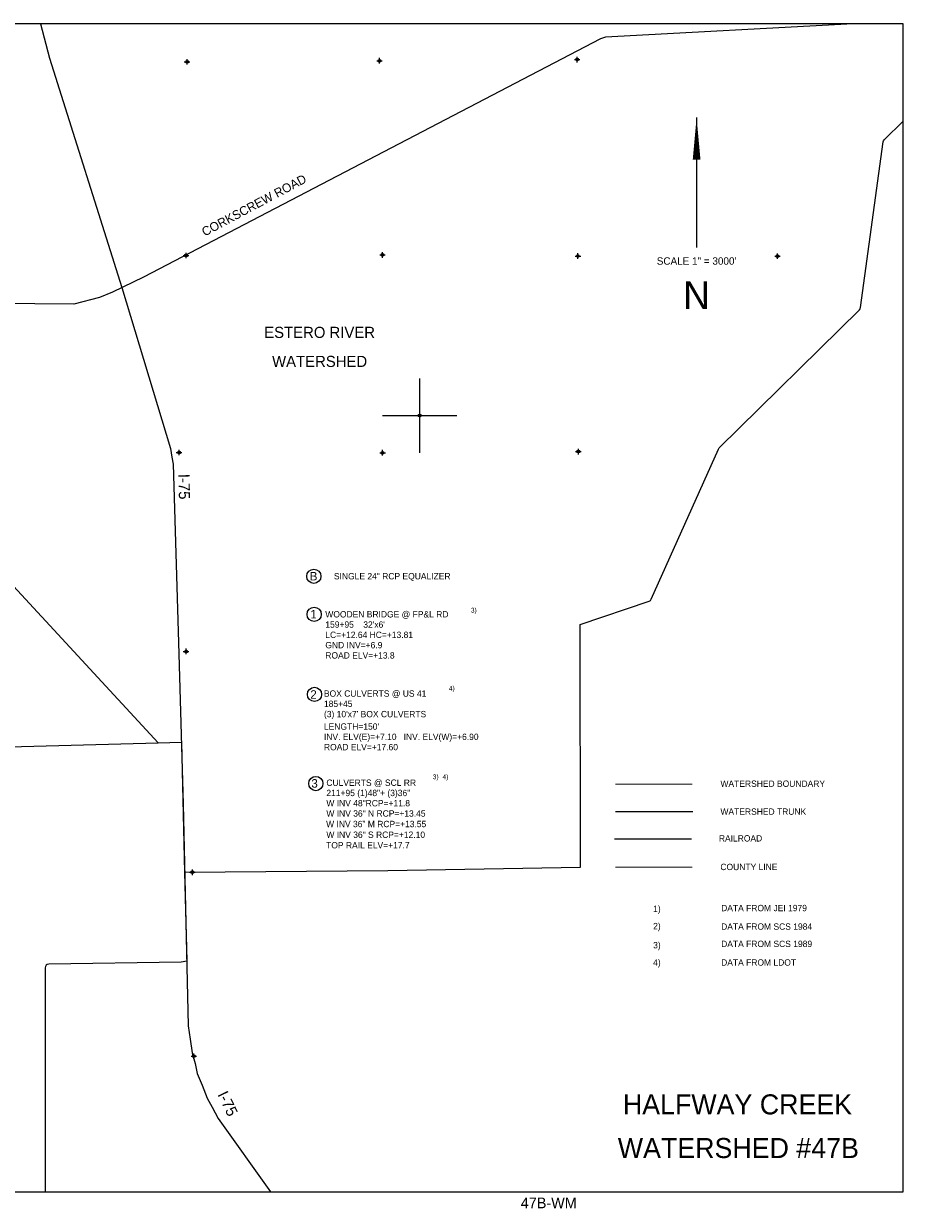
# Model space of a CAD drawing. Extents: x 218458 to 267069, y 738550 to 817502.
# Tile 2 of 2: x 242745 to 266458, y 738550 to 770495. Entities that reach past the tile are written whole.
import ezdxf
from ezdxf.enums import TextEntityAlignment as Align

# ---------------------------------------------------------------- set-up
doc = ezdxf.new("R2010")
doc.units = 0
doc.header["$LTSCALE"] = 800
doc.header["$PDMODE"] = 34
doc.header["$PDSIZE"] = 75
doc.linetypes.add('PHANTOM', pattern=[0])
doc.linetypes.add('STREAM', pattern=[0])
doc.layers.get('0').update_dxf_attribs({"linetype": 'CONTINUOUS'})
for name, color, linetype in [('BORDER', 1, 'CONTINUOUS'), ('COUNTY', 15, 'PHANTOM'), ('MAJROADS', 9, 'CONTINUOUS'), ('RR', 13, 'CONTINUOUS'), ('SEC', 2, 'CONTINUOUS'), ('STRUCTTEXT', 7, 'CONTINUOUS'), ('TEXT', 7, 'CONTINUOUS'), ('TRUNKS', 5, 'STREAM'), ('WSHEDS', 3, 'CONTINUOUS')]:
    doc.layers.add(name, color=color, linetype=linetype)

# ---------------------------------------------------------------- blocks, each defined once
blk = doc.blocks.new('TICK')
at = {"color": 0}
for points in [[(500, 0), (500, 1000)], [(0, 500), (1000, 500)]]:
    blk.add_lwpolyline(points, dxfattribs=at)
blk.add_point((500, 500), dxfattribs=at)

msp = doc.modelspace()

# ---------------------------------------------------------------- linework, layer by layer
at = {"layer": 'BORDER', "color": 0}
msp.add_lwpolyline([(218458, 738995), (266458, 738995), (266458, 770495), (218458, 770495)], close=True, dxfattribs=at)
at = {"layer": 'COUNTY', "color": 0, "const_width": 23.8}
msp.add_lwpolyline([(260775, 747749), (258699, 747748)], dxfattribs=at)
at = {"layer": 'MAJROADS', "color": 0}
for points in [[(265109, 770495), (258426, 770130), (258294, 770083), (245978, 763663), (245142, 763255), (244792, 763110), (244101, 762929), (234606, 763013)], [(243195, 770495), (243438, 769563), (245392, 763377), (246703, 759037), (246738, 758805), (246773, 758621), (246932, 753506), (247047, 749449), (247104, 746657), (247183, 743468), (247229, 743107), (247285, 742740), (247365, 742454), (247423, 742189), (247561, 741875), (247694, 741523), (247822, 741274), (247987, 740972), (249396, 738995)]]:
    msp.add_lwpolyline(points, dxfattribs=at)
at = {"layer": 'RR', "color": 0}
msp.add_lwpolyline([(258672, 748512), (260752, 748512)], dxfattribs=at)
at = {"layer": 'SEC', "color": 0}
for p in [(247150, 769465), (252337, 769496), (257666, 769525), (247122, 764245), (252417, 764259), (257687, 764230), (263066, 764226), (246935, 758931), (252421, 758926), (257699, 758956), (247124, 753569), (247292, 747613), (247332, 742654)]:
    msp.add_point(p, dxfattribs=at)
at = {"layer": 'STRUCTTEXT', "color": 0}
for centre in [(250568, 755593), (250576, 754567), (250584, 752408), (250620, 750004)]:
    msp.add_circle(centre, 192, dxfattribs=at)
at = {"layer": 'TEXT', "color": 0}
msp.add_line((260886, 767968), (260886, 764456), dxfattribs=at)
msp.add_lwpolyline([(260886, 767968, 0, 208, 0), (260886, 766830, 208, 208, 0)], format="xyseb", dxfattribs=at)
at = {"layer": 'TRUNKS', "color": 0}
msp.add_lwpolyline([(258696, 749251), (260781, 749251)], dxfattribs=at)
at = {"layer": 'WSHEDS', "color": 0}
for points in [[(247084, 747611), (252561, 747659), (257755, 747748), (257744, 754289), (259604, 754924, 0.20809), (259663, 754977), (261476, 759024, -0.093041), (261497, 759055), (265275, 762781, 0.16561), (265304, 762839), (265914, 767305, -0.167535), (265944, 767363), (266458, 767869)], [(227977, 764598), (230069, 758943), (234307, 759027), (236575, 758984, 0.002678), (236576, 758984), (239782, 758958), (240076, 757905), (246375, 751104)], [(247084, 747611), (247140, 745212), (246991, 745187), (243420, 745135, 0.410117), (243322, 745035), (243324, 738995, -0.375441)]]:
    msp.add_lwpolyline(points, format="xyb", dxfattribs=at)
for points in [[(242006, 750981), (246375, 751104)], [(246375, 751104), (247000, 751122), (247084, 747611)]]:
    msp.add_lwpolyline(points, dxfattribs=at)
at = {"layer": 'WSHEDS', "color": 0, "const_width": 28.5}
msp.add_lwpolyline([(258699, 749984), (260775, 749984)], dxfattribs=at)

# ---------------------------------------------------------------- block references
at = {"color": 0, "xscale": 2, "yscale": 2, "zscale": 2}
msp.add_blockref('TICK', (252421, 758926), dxfattribs=at)

# ---------------------------------------------------------------- texts
at = {"layer": 'MAJROADS', "color": 0}
msp.add_text('CORKSCREW ROAD', height=240, rotation=28.109, dxfattribs=at).set_placement((249011, 765493), align=Align.CENTER)
for rotation, p in [(271.194, (246916, 758353)), (295.658, (247962, 741621))]:
    msp.add_text('I-75', height=300, rotation=rotation, dxfattribs=at).set_placement(p)
at = {"layer": 'STRUCTTEXT', "color": 0}
for s, height, p in [('B', 230, (250458, 755480)), ('SINGLE 24" RCP EQUALIZER', 171, (251109, 755510)), ('1', 230, (250473, 754456)), ('WOODEN BRIDGE @ FP&L RD', 171, (250877, 754483)), ('3)', 128.2, (254800, 754615)), ("159+95    32'x6'", 171, (250877, 754206)), ('LC=+12.64 HC=+13.81', 171, (250877, 753929)), ('GND INV=+6.9', 171, (250877, 753652)), ('ROAD ELV=+13.8', 171, (250877, 753375)), ('4)', 128.2, (254208, 752510)), ('2', 230, (250473, 752290)), ('BOX CULVERTS @ US 41', 171, (250840, 752346)), ('185+45', 171, (250840, 752069)), ("(3) 10'x7' BOX CULVERTS", 171, (250840, 751792)), ("LENGTH=150'", 171, (250840, 751456)), ('INV. ELV(E)=+7.10   INV. ELV(W)=+6.90', 171, (250840, 751179)), ('ROAD ELV=+17.60', 171, (250840, 750902)), ('3', 230, (250502, 749893)), ('CULVERTS @ SCL RR', 171, (250905, 749942)), ('3)', 128.2, (253774, 750122)), ('4)', 128.2, (254037, 750122)), ('211+95 (1)48"+ (3)36"', 171, (250905, 749665)), ('W INV 48"RCP=+11.8', 171, (250905, 749389)), ('W INV 36" N RCP=+13.45', 171, (250905, 749112)), ('W INV 36" M RCP=+13.55', 171, (250899, 748828)), ('W INV 36" S RCP=+12.10', 171, (250905, 748539)), ('TOP RAIL ELV=+17.7', 171, (250899, 748255)), ('1)', 171, (259715, 746542)), ('DATA FROM JEI 1979', 171, (261548, 746562)), ('2)', 171, (259715, 746075)), ('DATA FROM SCS 1984', 171, (261548, 746062)), ('3)', 171, (259715, 745561)), ('DATA FROM SCS 1989', 171, (261548, 745595)), ('4)', 171, (259715, 745094)), ('DATA FROM LDOT', 171, (261548, 745094))]:
    msp.add_text(s, height=height, dxfattribs=at).set_placement(p)
msp.add_text('47B-WM', height=290, dxfattribs=at).set_placement((256901, 738550), align=Align.CENTER)
at = {"layer": 'TEXT', "color": 0}
for s, height, p in [('SCALE 1" = 3000\'', 200, (260885, 763995)), ('N', 750, (260883, 762800)), ('ESTERO RIVER', 300, (250723, 762021)), ('WATERSHED', 300, (250723, 761238)), ('HALFWAY CREEK', 540, (261988, 741083)), ('WATERSHED #47B', 540, (262012, 739906))]:
    msp.add_text(s, height=height, dxfattribs=at).set_placement(p, align=Align.CENTER)
for s, p in [('WATERSHED BOUNDARY', (261529, 749915)), ('WATERSHED TRUNK', (261529, 749162)), ('RAILROAD', (261486, 748441)), ('COUNTY LINE', (261528, 747670))]:
    msp.add_text(s, height=171, dxfattribs=at).set_placement(p)

doc.saveas('drawing.dxf')
